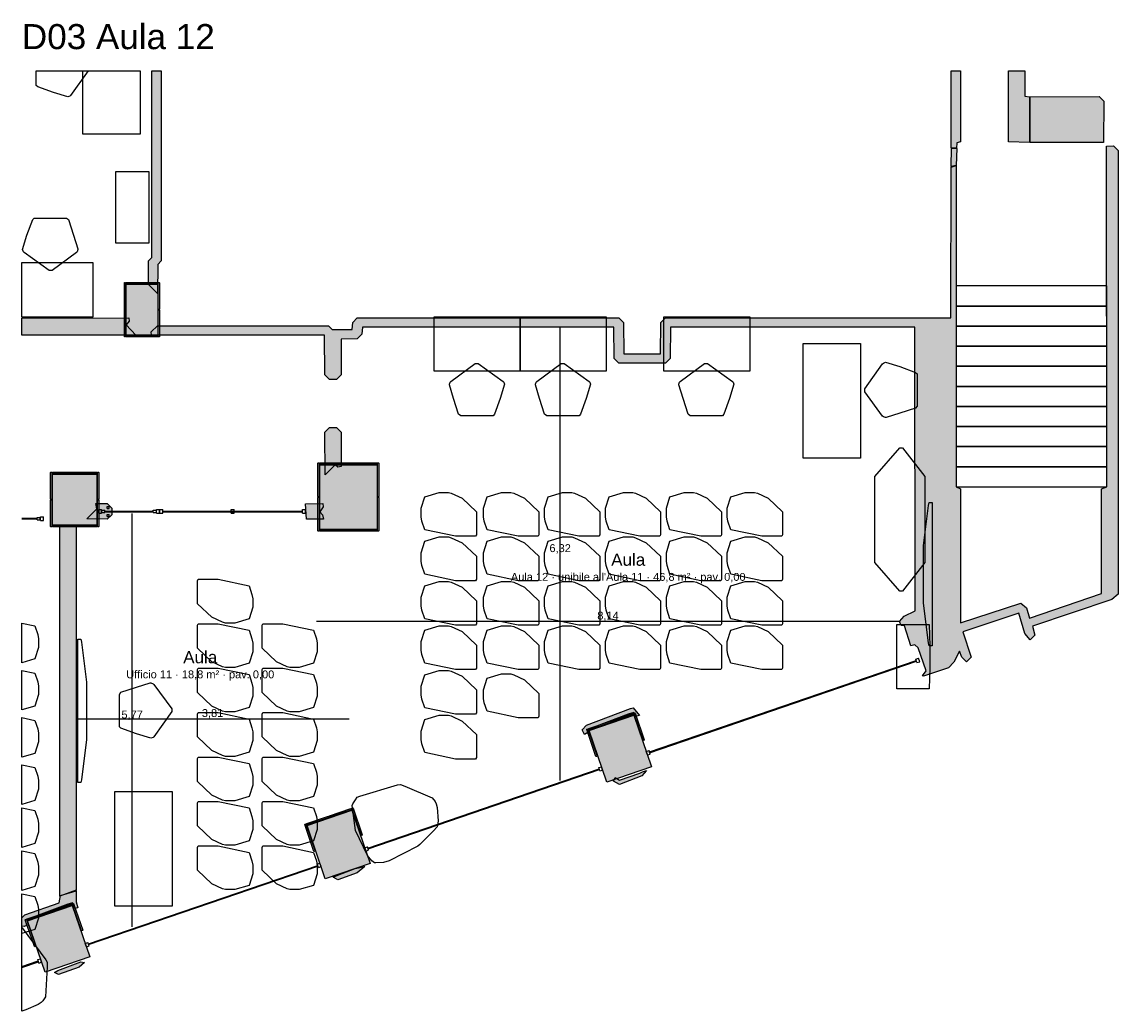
# Model space of a CAD drawing. Header units: millimetres. Extents: x -18533 to 137888, y -83624 to 7711.
# Tile 28 of 40: x 71650 to 86945, y -6096 to 7705. Entities that reach past the tile are written whole.
import ezdxf
from ezdxf.enums import TextEntityAlignment as Align

# ---------------------------------------------------------------- set-up
doc = ezdxf.new("R2010")
doc.units = ezdxf.units.MM
for name, color, linetype in [('A-ARREDI', 9, 'Continuous'), ('A-MISURE', 40, 'Continuous'), ('A-MURI-ESISTENTI', 7, 'Continuous'), ('A-MURI-NUOVI', 40, 'Continuous'), ('A-PARETI-VETRATE', 5, 'Continuous'), ('A-PILASTRI', 8, 'Continuous'), ('A-SCALE', 8, 'Continuous'), ('A-TESTI', 7, 'Continuous'), ('A-VETRINE', 4, 'Continuous')]:
    doc.layers.add(name, color=color, linetype=linetype)
doc.styles.add('VISIO', font='arial.ttf')

msp = doc.modelspace()

# ---------------------------------------------------------------- hatches: boundary and pattern name
at = {"layer": 'A-MURI-ESISTENTI'}
for points in [[(73415, 4040), (73415, 4370), (73465, 4420), (73465, 7025), (73595, 7025), (73595, 4370), (73545, 4320), (73540, 3915), (73415, 4040)], [(84615, 5950), (84615, 7025), (84745, 7025), (84745, 6030), (84695, 6020), (84690, 5945), (84615, 5950)], [(85415, 6030), (85415, 7025), (85645, 7025), (85645, 6670), (85715, 6660), (85710, 6025), (85415, 6030)], [(85720, 6025), (85715, 6660), (86680, 6665), (86745, 6600), (86740, 6025), (85720, 6025)], [(84215, -1420), (84265, -1350), (84155, -1030), (84110, -985), (84055, -1000), (83965, -720), (83920, -715), (83895, -660), (83960, -585), (84115, -510), (84110, 3445), (80700, 3445), (80695, 3010), (80630, 2945), (79980, 2945), (79915, 3010), (79910, 3445), (76400, 3445), (76395, 3350), (76330, 3285), (76105, 3280), (76105, 2780), (76040, 2715), (75940, 2715), (75875, 2780), (75870, 3335), (73460, 3335), (73455, 3380), (73540, 3465), (75930, 3465), (75980, 3415), (76260, 3415), (76265, 3510), (76330, 3575), (79980, 3575), (80045, 3510), (80050, 3075), (80560, 3075), (80565, 3510), (80630, 3575), (84610, 3575), (84615, 5680), (84688, 5702), (84688, 1219), (84745, 1190), (84745, -680), (85590, -405), (85665, -470), (85710, -615), (86715, -270), (86715, 1190), (86788, 1219), (86785, 5970), (86880, 5975), (86945, 5910), (86945, -280), (86860, -355), (85750, -725), (85785, -850), (85720, -915), (85645, -830), (85560, -545), (84780, -805), (84895, -1160), (84830, -1225), (84765, -1160), (84730, -1075), (84655, -1230), (84580, -1305), (84230, -1425), (84215, -1420)], [(84615, 5690), (84620, 5945), (84695, 5940), (84688, 5702), (84615, 5690)], [(73240, 3335), (71650, 3335), (71650, 3571), (73140, 3575), (73145, 3530), (73105, 3480), (73240, 3335)], [(75875, 1980), (75940, 2045), (76040, 2045), (76105, 1980), (76105, 1500), (76060, 1495), (76020, 1525), (75880, 1385), (75875, 1980)], [(72555, 770), (72695, 910), (72680, 985), (72840, 985), (72905, 920), (72905, 830), (72840, 765), (72555, 770)], [(75620, 765), (75605, 980), (75850, 985), (75855, 940), (75805, 870), (75845, 830), (75860, 765), (75620, 765)], [(79465, -2170), (79530, -2105), (80140, -1875), (80180, -1865), (80265, -1970), (80210, -1985), (80188, -1931), (80110, -1955), (79532, -2172), (79545, -2210), (79500, -2235), (79465, -2170)], [(79905, -2890), (79930, -2837), (79989, -2875), (80270, -2775), (80307, -2757), (80365, -2740), (80300, -2815), (79990, -2935), (79905, -2890)], [(75995, -4230), (76056, -4200), (76300, -4105), (76435, -4080), (76330, -4165), (76060, -4265), (75995, -4230)], [(71655, -4910), (71650, -4895), (71650, -4795), (71690, -4755), (72170, -4585), (72190, -4485), (72405, -4420), (72405, -4570), (72430, -4655), (72390, -4665), (72357, -4585), (72290, -4605), (71696, -4827), (71715, -4900), (71680, -4915), (71655, -4910)], [(72105, -5560), (72153, -5529), (72471, -5411), (72525, -5420), (72450, -5485), (72160, -5585), (72105, -5560)]]:
    msp.add_hatch(color=7, dxfattribs=at).paths.add_polyline_path(points)
at = {"layer": 'A-MURI-NUOVI'}
msp.add_hatch(color=40, dxfattribs=at).paths.add_polyline_path([(72180, 665), (72405, 660), (72405, -4410), (72180, -4495), (72180, 665)])
at = {"layer": 'A-PILASTRI'}
for points in [[(73097, 3693), (73083, 3693), (73079, 3697), (73079, 4067), (73083, 4071), (73097, 4071), (73097, 3693)], [(73105, 4053), (73105, 4067), (73109, 4071), (73541, 4071), (73545, 4067), (73545, 4053), (73105, 4053)], [(73545, 3335), (73105, 3335), (73105, 4045), (73545, 4045), (73545, 3335)], [(73553, 4071), (73567, 4071), (73571, 4067), (73571, 3697), (73567, 3693), (73553, 3693), (73553, 4071)], [(73097, 3309), (73083, 3309), (73079, 3313), (73079, 3683), (73083, 3687), (73097, 3687), (73097, 3309)], [(73553, 3687), (73567, 3687), (73571, 3683), (73571, 3313), (73567, 3309), (73553, 3309), (73553, 3687)], [(73545, 3327), (73545, 3313), (73541, 3309), (73109, 3309), (73105, 3313), (73105, 3327), (73545, 3327)], [(75797, 1078), (75783, 1078), (75779, 1082), (75779, 1547), (75783, 1551), (75797, 1551), (75797, 1078)], [(75805, 1533), (75805, 1547), (75809, 1551), (76198, 1551), (76202, 1547), (76202, 1533), (75805, 1533)], [(76208, 1533), (76208, 1547), (76212, 1551), (76601, 1551), (76605, 1547), (76605, 1533), (76208, 1533)], [(76613, 1551), (76627, 1551), (76631, 1547), (76631, 1082), (76627, 1078), (76613, 1078), (76613, 1551)], [(72067, 1043), (72053, 1043), (72049, 1047), (72049, 1417), (72053, 1421), (72067, 1421), (72067, 1043)], [(72075, 1403), (72075, 1417), (72079, 1421), (72378, 1421), (72382, 1417), (72382, 1403), (72075, 1403)], [(72695, 685), (72075, 685), (72075, 1395), (72695, 1395), (72695, 685)], [(72388, 1403), (72388, 1417), (72392, 1421), (72691, 1421), (72695, 1417), (72695, 1403), (72388, 1403)], [(72703, 1421), (72717, 1421), (72721, 1417), (72721, 1047), (72717, 1043), (72703, 1043), (72703, 1421)], [(76605, 625), (75805, 625), (75805, 1525), (76605, 1525), (76605, 625)], [(75797, 599), (75783, 599), (75779, 603), (75779, 1068), (75783, 1072), (75797, 1072), (75797, 599)], [(76613, 1072), (76627, 1072), (76631, 1068), (76631, 603), (76627, 599), (76613, 599), (76613, 1072)], [(72067, 659), (72053, 659), (72049, 663), (72049, 1033), (72053, 1037), (72067, 1037), (72067, 659)], [(72703, 1037), (72717, 1037), (72721, 1033), (72721, 663), (72717, 659), (72703, 659), (72703, 1037)], [(72382, 677), (72382, 663), (72378, 659), (72079, 659), (72075, 663), (72075, 677), (72382, 677)], [(72695, 677), (72695, 663), (72691, 659), (72392, 659), (72388, 663), (72388, 677), (72695, 677)], [(76202, 617), (76202, 603), (76198, 599), (75809, 599), (75805, 603), (75805, 617), (76202, 617)], [(76605, 617), (76605, 603), (76601, 599), (76212, 599), (76208, 603), (76208, 617), (76605, 617)], [(79564, -2181), (80188, -1967), (80434, -2686), (79810, -2900), (79564, -2181)], [(79876, -2066), (79872, -2052), (79874, -2047), (80176, -1944), (80181, -1946), (80185, -1960), (79876, -2066)], [(80187, -1940), (80200, -1936), (80206, -1938), (80333, -2312), (80331, -2317), (80318, -2321), (80187, -1940)], [(79561, -2174), (79556, -2160), (79559, -2155), (79861, -2052), (79866, -2054), (79870, -2068), (79561, -2174)], [(79678, -2540), (79665, -2545), (79660, -2542), (79532, -2169), (79534, -2164), (79548, -2159), (79678, -2540)], [(75629, -3506), (76254, -3293), (76508, -4038), (75883, -4251), (75629, -3506)], [(75942, -3391), (75937, -3378), (75940, -3373), (76241, -3270), (76246, -3272), (76251, -3286), (75942, -3391)], [(76253, -3266), (76266, -3261), (76271, -3264), (76399, -3638), (76396, -3643), (76383, -3647), (76253, -3266)], [(75743, -3866), (75730, -3870), (75725, -3868), (75597, -3494), (75600, -3489), (75613, -3484), (75743, -3866)], [(75626, -3499), (75622, -3485), (75624, -3480), (75926, -3377), (75931, -3380), (75936, -3393), (75626, -3499)], [(71726, -4828), (71721, -4814), (71724, -4809), (72026, -4706), (72031, -4709), (72035, -4722), (71726, -4828)], [(71728, -4835), (72353, -4622), (72598, -5341), (71974, -5554), (71728, -4835)], [(72041, -4720), (72036, -4707), (72039, -4702), (72341, -4599), (72346, -4601), (72350, -4614), (72041, -4720)], [(72352, -4595), (72365, -4590), (72370, -4593), (72498, -4967), (72496, -4972), (72482, -4976), (72352, -4595)], [(71842, -5195), (71829, -5199), (71824, -5197), (71696, -4823), (71699, -4818), (71712, -4813), (71842, -5195)]]:
    msp.add_hatch(color=8, dxfattribs=at).paths.add_polyline_path(points)

# ---------------------------------------------------------------- linework, layer by layer
at = {"layer": 'A-ARREDI'}
for points in [[(72330, 6680), (72320, 6670), (72290, 6660), (72090, 6720), (71870, 6800), (71850, 6820), (71850, 7025), (72576, 7025), (72330, 6680)], [(72330, 6680), (72320, 6670), (72290, 6660), (72090, 6720), (71870, 6800), (71850, 6820), (71850, 7025), (72576, 7025), (72330, 6680)], [(73300, 6140), (72500, 6140), (72500, 7025), (73300, 7025), (73300, 6140)], [(73300, 6140), (72500, 6140), (72500, 7025), (73300, 7025), (73300, 6140)], [(72960, 4620), (72960, 5620), (73420, 5620), (73420, 4620), (72960, 4620)], [(72960, 4620), (72960, 5620), (73420, 5620), (73420, 4620), (72960, 4620)], [(72300, 4948), (72370, 4728), (72430, 4538), (72430, 4528), (72420, 4498), (72410, 4488), (72070, 4238), (72030, 4238), (71680, 4488), (71670, 4498), (71660, 4528), (71720, 4728), (71800, 4948), (71820, 4968), (72270, 4968), (72300, 4948)], [(72300, 4948), (72370, 4728), (72430, 4538), (72430, 4528), (72420, 4498), (72410, 4488), (72070, 4238), (72030, 4238), (71680, 4488), (71670, 4498), (71660, 4528), (71720, 4728), (71800, 4948), (71820, 4968), (72270, 4968), (72300, 4948)], [(72640, 3588), (71650, 3588), (71650, 4348), (72640, 4348), (72640, 3588)], [(72640, 3588), (71650, 3588), (71650, 4348), (72640, 4348), (72640, 3588)], [(77404, 3590), (78604, 3590), (78604, 2830), (77404, 2830), (77404, 3590)], [(77404, 3590), (78604, 3590), (78604, 2830), (77404, 2830), (77404, 3590)], [(78604, 3590), (79804, 3590), (79804, 2830), (78604, 2830), (78604, 3590)], [(78604, 3590), (79804, 3590), (79804, 2830), (78604, 2830), (78604, 3590)], [(80605, 3590), (81805, 3590), (81805, 2830), (80605, 2830), (80605, 3590)], [(80605, 3590), (81805, 3590), (81805, 2830), (80605, 2830), (80605, 3590)], [(83350, 1617), (82550, 1617), (82550, 3217), (83350, 3217), (83350, 1617)], [(83350, 1617), (82550, 1617), (82550, 3217), (83350, 3217), (83350, 1617)], [(77744, 2230), (77674, 2450), (77614, 2640), (77614, 2650), (77624, 2680), (77634, 2690), (77974, 2940), (78014, 2940), (78364, 2690), (78374, 2680), (78384, 2650), (78324, 2450), (78244, 2230), (78224, 2210), (77774, 2210), (77744, 2230)], [(77744, 2230), (77674, 2450), (77614, 2640), (77614, 2650), (77624, 2680), (77634, 2690), (77974, 2940), (78014, 2940), (78364, 2690), (78374, 2680), (78384, 2650), (78324, 2450), (78244, 2230), (78224, 2210), (77774, 2210), (77744, 2230)], [(78944, 2230), (78874, 2450), (78814, 2640), (78814, 2650), (78824, 2680), (78834, 2690), (79174, 2940), (79214, 2940), (79564, 2690), (79574, 2680), (79584, 2650), (79524, 2450), (79444, 2230), (79424, 2210), (78974, 2210), (78944, 2230)], [(78944, 2230), (78874, 2450), (78814, 2640), (78814, 2650), (78824, 2680), (78834, 2690), (79174, 2940), (79214, 2940), (79564, 2690), (79574, 2680), (79584, 2650), (79524, 2450), (79444, 2230), (79424, 2210), (78974, 2210), (78944, 2230)], [(80945, 2230), (80875, 2450), (80815, 2640), (80815, 2650), (80825, 2680), (80835, 2690), (81175, 2940), (81215, 2940), (81565, 2690), (81575, 2680), (81585, 2650), (81525, 2450), (81445, 2230), (81425, 2210), (80975, 2210), (80945, 2230)], [(80945, 2230), (80875, 2450), (80815, 2640), (80815, 2650), (80825, 2680), (80835, 2690), (81175, 2940), (81215, 2940), (81565, 2690), (81575, 2680), (81585, 2650), (81525, 2450), (81445, 2230), (81425, 2210), (80975, 2210), (80945, 2230)], [(84120, 2316), (83900, 2246), (83710, 2186), (83700, 2186), (83670, 2196), (83660, 2206), (83410, 2546), (83410, 2586), (83660, 2936), (83670, 2946), (83700, 2956), (83900, 2896), (84120, 2816), (84140, 2796), (84140, 2346), (84120, 2316)], [(84120, 2316), (83900, 2246), (83710, 2186), (83700, 2186), (83670, 2196), (83660, 2206), (83410, 2546), (83410, 2586), (83660, 2936), (83670, 2946), (83700, 2956), (83900, 2896), (84120, 2816), (84140, 2796), (84140, 2346), (84120, 2316)], [(84249, 164), (83939, -236), (83899, -236), (83549, 164), (83549, 1364), (83899, 1764), (83939, 1764), (84249, 1364), (84249, 164)], [(84249, 164), (83939, -236), (83899, -236), (83549, 164), (83549, 1364), (83899, 1764), (83939, 1764), (84249, 1364), (84249, 164)], [(77271, 1079), (77471, 1139), (77601, 1139), (77641, 1129), (77791, 1059), (77991, 869), (77991, 549), (77981, 529), (77701, 529), (77271, 619), (77231, 739), (77221, 799), (77221, 919), (77271, 1079)], [(77271, 1079), (77471, 1139), (77601, 1139), (77641, 1129), (77791, 1059), (77991, 869), (77991, 549), (77981, 529), (77701, 529), (77271, 619), (77231, 739), (77221, 799), (77221, 919), (77271, 1079)], [(78142, 1079), (78342, 1139), (78472, 1139), (78512, 1129), (78662, 1059), (78862, 869), (78862, 549), (78852, 529), (78572, 529), (78142, 619), (78102, 739), (78092, 799), (78092, 919), (78142, 1079)], [(78142, 1079), (78342, 1139), (78472, 1139), (78512, 1129), (78662, 1059), (78862, 869), (78862, 549), (78852, 529), (78572, 529), (78142, 619), (78102, 739), (78092, 799), (78092, 919), (78142, 1079)], [(78992, 1079), (79192, 1139), (79322, 1139), (79362, 1129), (79512, 1059), (79712, 869), (79712, 549), (79702, 529), (79422, 529), (78992, 619), (78952, 739), (78942, 799), (78942, 919), (78992, 1079)], [(78992, 1079), (79192, 1139), (79322, 1139), (79362, 1129), (79512, 1059), (79712, 869), (79712, 549), (79702, 529), (79422, 529), (78992, 619), (78952, 739), (78942, 799), (78942, 919), (78992, 1079)], [(79842, 1079), (80042, 1139), (80172, 1139), (80212, 1129), (80362, 1059), (80562, 869), (80562, 549), (80552, 529), (80272, 529), (79842, 619), (79802, 739), (79792, 799), (79792, 919), (79842, 1079)], [(79842, 1079), (80042, 1139), (80172, 1139), (80212, 1129), (80362, 1059), (80562, 869), (80562, 549), (80552, 529), (80272, 529), (79842, 619), (79802, 739), (79792, 799), (79792, 919), (79842, 1079)], [(80692, 1079), (80892, 1139), (81022, 1139), (81062, 1129), (81212, 1059), (81412, 869), (81412, 549), (81402, 529), (81122, 529), (80692, 619), (80652, 739), (80642, 799), (80642, 919), (80692, 1079)], [(80692, 1079), (80892, 1139), (81022, 1139), (81062, 1129), (81212, 1059), (81412, 869), (81412, 549), (81402, 529), (81122, 529), (80692, 619), (80652, 739), (80642, 799), (80642, 919), (80692, 1079)], [(81542, 1079), (81742, 1139), (81872, 1139), (81912, 1129), (82062, 1059), (82262, 869), (82262, 549), (82252, 529), (81972, 529), (81542, 619), (81502, 739), (81492, 799), (81492, 919), (81542, 1079)], [(81542, 1079), (81742, 1139), (81872, 1139), (81912, 1129), (82062, 1059), (82262, 869), (82262, 549), (82252, 529), (81972, 529), (81542, 619), (81502, 739), (81492, 799), (81492, 919), (81542, 1079)], [(84310, -1002), (84300, -962), (84230, -402), (84230, 398), (84300, 958), (84310, 998), (84350, 998), (84350, -1002), (84310, -1002)], [(84310, -1002), (84300, -962), (84230, -402), (84230, 398), (84300, 958), (84310, 998), (84350, 998), (84350, -1002), (84310, -1002)], [(77271, 459), (77471, 519), (77601, 519), (77641, 509), (77791, 439), (77991, 249), (77991, -71), (77981, -91), (77701, -91), (77271, -1), (77231, 119), (77221, 179), (77221, 299), (77271, 459)], [(77271, 459), (77471, 519), (77601, 519), (77641, 509), (77791, 439), (77991, 249), (77991, -71), (77981, -91), (77701, -91), (77271, -1), (77231, 119), (77221, 179), (77221, 299), (77271, 459)], [(78142, 459), (78342, 519), (78472, 519), (78512, 509), (78662, 439), (78862, 249), (78862, -71), (78852, -91), (78572, -91), (78142, -1), (78102, 119), (78092, 179), (78092, 299), (78142, 459)], [(78142, 459), (78342, 519), (78472, 519), (78512, 509), (78662, 439), (78862, 249), (78862, -71), (78852, -91), (78572, -91), (78142, -1), (78102, 119), (78092, 179), (78092, 299), (78142, 459)], [(78992, 459), (79192, 519), (79322, 519), (79362, 509), (79512, 439), (79712, 249), (79712, -71), (79702, -91), (79422, -91), (78992, -1), (78952, 119), (78942, 179), (78942, 299), (78992, 459)], [(78992, 459), (79192, 519), (79322, 519), (79362, 509), (79512, 439), (79712, 249), (79712, -71), (79702, -91), (79422, -91), (78992, -1), (78952, 119), (78942, 179), (78942, 299), (78992, 459)], [(79842, 459), (80042, 519), (80172, 519), (80212, 509), (80362, 439), (80562, 249), (80562, -71), (80552, -91), (80272, -91), (79842, -1), (79802, 119), (79792, 179), (79792, 299), (79842, 459)], [(79842, 459), (80042, 519), (80172, 519), (80212, 509), (80362, 439), (80562, 249), (80562, -71), (80552, -91), (80272, -91), (79842, -1), (79802, 119), (79792, 179), (79792, 299), (79842, 459)], [(80692, 459), (80892, 519), (81022, 519), (81062, 509), (81212, 439), (81412, 249), (81412, -71), (81402, -91), (81122, -91), (80692, -1), (80652, 119), (80642, 179), (80642, 299), (80692, 459)], [(80692, 459), (80892, 519), (81022, 519), (81062, 509), (81212, 439), (81412, 249), (81412, -71), (81402, -91), (81122, -91), (80692, -1), (80652, 119), (80642, 179), (80642, 299), (80692, 459)], [(81542, 459), (81742, 519), (81872, 519), (81912, 509), (82062, 439), (82262, 249), (82262, -71), (82252, -91), (81972, -91), (81542, -1), (81502, 119), (81492, 179), (81492, 299), (81542, 459)], [(81542, 459), (81742, 519), (81872, 519), (81912, 509), (82062, 439), (82262, 249), (82262, -71), (82252, -91), (81972, -91), (81542, -1), (81502, 119), (81492, 179), (81492, 299), (81542, 459)], [(74820, -622), (74620, -682), (74490, -682), (74450, -672), (74300, -602), (74100, -412), (74100, -92), (74110, -72), (74390, -72), (74820, -162), (74860, -282), (74870, -342), (74870, -462), (74820, -622)], [(74820, -622), (74620, -682), (74490, -682), (74450, -672), (74300, -602), (74100, -412), (74100, -92), (74110, -72), (74390, -72), (74820, -162), (74860, -282), (74870, -342), (74870, -462), (74820, -622)], [(77271, -161), (77471, -101), (77601, -101), (77641, -111), (77791, -181), (77991, -371), (77991, -691), (77981, -711), (77701, -711), (77271, -621), (77231, -501), (77221, -441), (77221, -321), (77271, -161)], [(77271, -161), (77471, -101), (77601, -101), (77641, -111), (77791, -181), (77991, -371), (77991, -691), (77981, -711), (77701, -711), (77271, -621), (77231, -501), (77221, -441), (77221, -321), (77271, -161)], [(78142, -161), (78342, -101), (78472, -101), (78512, -111), (78662, -181), (78862, -371), (78862, -691), (78852, -711), (78572, -711), (78142, -621), (78102, -501), (78092, -441), (78092, -321), (78142, -161)], [(78142, -161), (78342, -101), (78472, -101), (78512, -111), (78662, -181), (78862, -371), (78862, -691), (78852, -711), (78572, -711), (78142, -621), (78102, -501), (78092, -441), (78092, -321), (78142, -161)], [(78992, -161), (79192, -101), (79322, -101), (79362, -111), (79512, -181), (79712, -371), (79712, -691), (79702, -711), (79422, -711), (78992, -621), (78952, -501), (78942, -441), (78942, -321), (78992, -161)], [(78992, -161), (79192, -101), (79322, -101), (79362, -111), (79512, -181), (79712, -371), (79712, -691), (79702, -711), (79422, -711), (78992, -621), (78952, -501), (78942, -441), (78942, -321), (78992, -161)], [(79842, -161), (80042, -101), (80172, -101), (80212, -111), (80362, -181), (80562, -371), (80562, -691), (80552, -711), (80272, -711), (79842, -621), (79802, -501), (79792, -441), (79792, -321), (79842, -161)], [(79842, -161), (80042, -101), (80172, -101), (80212, -111), (80362, -181), (80562, -371), (80562, -691), (80552, -711), (80272, -711), (79842, -621), (79802, -501), (79792, -441), (79792, -321), (79842, -161)], [(80692, -161), (80892, -101), (81022, -101), (81062, -111), (81212, -181), (81412, -371), (81412, -691), (81402, -711), (81122, -711), (80692, -621), (80652, -501), (80642, -441), (80642, -321), (80692, -161)], [(80692, -161), (80892, -101), (81022, -101), (81062, -111), (81212, -181), (81412, -371), (81412, -691), (81402, -711), (81122, -711), (80692, -621), (80652, -501), (80642, -441), (80642, -321), (80692, -161)], [(81542, -161), (81742, -101), (81872, -101), (81912, -111), (82062, -181), (82262, -371), (82262, -691), (82252, -711), (81972, -711), (81542, -621), (81502, -501), (81492, -441), (81492, -321), (81542, -161)], [(81542, -161), (81742, -101), (81872, -101), (81912, -111), (82062, -181), (82262, -371), (82262, -691), (82252, -711), (81972, -711), (81542, -621), (81502, -501), (81492, -441), (81492, -321), (81542, -161)], [(71832, -1182), (71650, -1236), (71650, -684), (71832, -722), (71872, -842), (71882, -902), (71882, -1022), (71832, -1182)], [(71832, -1182), (71650, -1236), (71650, -684), (71832, -722), (71872, -842), (71882, -902), (71882, -1022), (71832, -1182)], [(74820, -1242), (74620, -1302), (74490, -1302), (74450, -1292), (74300, -1222), (74100, -1032), (74100, -712), (74110, -692), (74390, -692), (74820, -782), (74860, -902), (74870, -962), (74870, -1082), (74820, -1242)], [(74820, -1242), (74620, -1302), (74490, -1302), (74450, -1292), (74300, -1222), (74100, -1032), (74100, -712), (74110, -692), (74390, -692), (74820, -782), (74860, -902), (74870, -962), (74870, -1082), (74820, -1242)], [(75720, -1242), (75520, -1302), (75390, -1302), (75350, -1292), (75200, -1222), (75000, -1032), (75000, -712), (75010, -692), (75290, -692), (75720, -782), (75760, -902), (75770, -962), (75770, -1082), (75720, -1242)], [(75720, -1242), (75520, -1302), (75390, -1302), (75350, -1292), (75200, -1222), (75000, -1032), (75000, -712), (75010, -692), (75290, -692), (75720, -782), (75760, -902), (75770, -962), (75770, -1082), (75720, -1242)], [(77271, -781), (77471, -721), (77601, -721), (77641, -731), (77791, -801), (77991, -991), (77991, -1311), (77981, -1331), (77701, -1331), (77271, -1241), (77231, -1121), (77221, -1061), (77221, -941), (77271, -781)], [(77271, -781), (77471, -721), (77601, -721), (77641, -731), (77791, -801), (77991, -991), (77991, -1311), (77981, -1331), (77701, -1331), (77271, -1241), (77231, -1121), (77221, -1061), (77221, -941), (77271, -781)], [(78142, -781), (78342, -721), (78472, -721), (78512, -731), (78662, -801), (78862, -991), (78862, -1311), (78852, -1331), (78572, -1331), (78142, -1241), (78102, -1121), (78092, -1061), (78092, -941), (78142, -781)], [(78142, -781), (78342, -721), (78472, -721), (78512, -731), (78662, -801), (78862, -991), (78862, -1311), (78852, -1331), (78572, -1331), (78142, -1241), (78102, -1121), (78092, -1061), (78092, -941), (78142, -781)], [(78992, -781), (79192, -721), (79322, -721), (79362, -731), (79512, -801), (79712, -991), (79712, -1311), (79702, -1331), (79422, -1331), (78992, -1241), (78952, -1121), (78942, -1061), (78942, -941), (78992, -781)], [(78992, -781), (79192, -721), (79322, -721), (79362, -731), (79512, -801), (79712, -991), (79712, -1311), (79702, -1331), (79422, -1331), (78992, -1241), (78952, -1121), (78942, -1061), (78942, -941), (78992, -781)], [(79842, -781), (80042, -721), (80172, -721), (80212, -731), (80362, -801), (80562, -991), (80562, -1311), (80552, -1331), (80272, -1331), (79842, -1241), (79802, -1121), (79792, -1061), (79792, -941), (79842, -781)], [(79842, -781), (80042, -721), (80172, -721), (80212, -731), (80362, -801), (80562, -991), (80562, -1311), (80552, -1331), (80272, -1331), (79842, -1241), (79802, -1121), (79792, -1061), (79792, -941), (79842, -781)], [(80692, -781), (80892, -721), (81022, -721), (81062, -731), (81212, -801), (81412, -991), (81412, -1311), (81402, -1331), (81122, -1331), (80692, -1241), (80652, -1121), (80642, -1061), (80642, -941), (80692, -781)], [(80692, -781), (80892, -721), (81022, -721), (81062, -731), (81212, -801), (81412, -991), (81412, -1311), (81402, -1331), (81122, -1331), (80692, -1241), (80652, -1121), (80642, -1061), (80642, -941), (80692, -781)], [(81542, -781), (81742, -721), (81872, -721), (81912, -731), (82062, -801), (82262, -991), (82262, -1311), (82252, -1331), (81972, -1331), (81542, -1241), (81502, -1121), (81492, -1061), (81492, -941), (81542, -781)], [(81542, -781), (81742, -721), (81872, -721), (81912, -731), (82062, -801), (82262, -991), (82262, -1311), (82252, -1331), (81972, -1331), (81542, -1241), (81502, -1121), (81492, -1061), (81492, -941), (81542, -781)], [(84310, -1602), (83860, -1602), (83860, -702), (84310, -702), (84320, -1002), (84320, -1302), (84310, -1602)], [(84310, -1602), (83860, -1602), (83860, -702), (84310, -702), (84320, -1002), (84320, -1302), (84310, -1602)], [(72470, -908), (72480, -948), (72550, -1508), (72550, -2308), (72480, -2868), (72470, -2908), (72430, -2908), (72430, -908), (72470, -908)], [(72470, -908), (72480, -948), (72550, -1508), (72550, -2308), (72480, -2868), (72470, -2908), (72430, -2908), (72430, -908), (72470, -908)], [(71832, -1841), (71650, -1895), (71650, -1343), (71832, -1381), (71872, -1501), (71882, -1561), (71882, -1681), (71832, -1841)], [(71832, -1841), (71650, -1895), (71650, -1343), (71832, -1381), (71872, -1501), (71882, -1561), (71882, -1681), (71832, -1841)], [(74820, -1862), (74620, -1922), (74490, -1922), (74450, -1912), (74300, -1842), (74100, -1652), (74100, -1332), (74110, -1312), (74390, -1312), (74820, -1402), (74860, -1522), (74870, -1582), (74870, -1702), (74820, -1862)], [(74820, -1862), (74620, -1922), (74490, -1922), (74450, -1912), (74300, -1842), (74100, -1652), (74100, -1332), (74110, -1312), (74390, -1312), (74820, -1402), (74860, -1522), (74870, -1582), (74870, -1702), (74820, -1862)], [(75720, -1862), (75520, -1922), (75390, -1922), (75350, -1912), (75200, -1842), (75000, -1652), (75000, -1332), (75010, -1312), (75290, -1312), (75720, -1402), (75760, -1522), (75770, -1582), (75770, -1702), (75720, -1862)], [(75720, -1862), (75520, -1922), (75390, -1922), (75350, -1912), (75200, -1842), (75000, -1652), (75000, -1332), (75010, -1312), (75290, -1312), (75720, -1402), (75760, -1522), (75770, -1582), (75770, -1702), (75720, -1862)], [(77271, -1405), (77471, -1345), (77601, -1345), (77641, -1355), (77791, -1425), (77991, -1615), (77991, -1935), (77981, -1955), (77701, -1955), (77271, -1865), (77231, -1745), (77221, -1685), (77221, -1565), (77271, -1405)], [(77271, -1405), (77471, -1345), (77601, -1345), (77641, -1355), (77791, -1425), (77991, -1615), (77991, -1935), (77981, -1955), (77701, -1955), (77271, -1865), (77231, -1745), (77221, -1685), (77221, -1565), (77271, -1405)], [(73030, -1648), (73250, -1578), (73440, -1518), (73450, -1518), (73480, -1528), (73490, -1538), (73740, -1878), (73740, -1918), (73490, -2268), (73480, -2278), (73450, -2288), (73250, -2228), (73030, -2148), (73010, -2128), (73010, -1678), (73030, -1648)], [(73030, -1648), (73250, -1578), (73440, -1518), (73450, -1518), (73480, -1528), (73490, -1538), (73740, -1878), (73740, -1918), (73490, -2268), (73480, -2278), (73450, -2288), (73250, -2228), (73030, -2148), (73010, -2128), (73010, -1678), (73030, -1648)], [(78142, -1453), (78342, -1393), (78472, -1393), (78512, -1403), (78662, -1473), (78862, -1663), (78862, -1983), (78852, -2003), (78572, -2003), (78142, -1913), (78102, -1793), (78092, -1733), (78092, -1613), (78142, -1453)], [(78142, -1453), (78342, -1393), (78472, -1393), (78512, -1403), (78662, -1473), (78862, -1663), (78862, -1983), (78852, -2003), (78572, -2003), (78142, -1913), (78102, -1793), (78092, -1733), (78092, -1613), (78142, -1453)], [(74820, -2482), (74620, -2542), (74490, -2542), (74450, -2532), (74300, -2462), (74100, -2272), (74100, -1952), (74110, -1932), (74390, -1932), (74820, -2022), (74860, -2142), (74870, -2202), (74870, -2322), (74820, -2482)], [(74820, -2482), (74620, -2542), (74490, -2542), (74450, -2532), (74300, -2462), (74100, -2272), (74100, -1952), (74110, -1932), (74390, -1932), (74820, -2022), (74860, -2142), (74870, -2202), (74870, -2322), (74820, -2482)], [(75720, -2482), (75520, -2542), (75390, -2542), (75350, -2532), (75200, -2462), (75000, -2272), (75000, -1952), (75010, -1932), (75290, -1932), (75720, -2022), (75760, -2142), (75770, -2202), (75770, -2322), (75720, -2482)], [(75720, -2482), (75520, -2542), (75390, -2542), (75350, -2532), (75200, -2462), (75000, -2272), (75000, -1952), (75010, -1932), (75290, -1932), (75720, -2022), (75760, -2142), (75770, -2202), (75770, -2322), (75720, -2482)], [(77271, -2029), (77471, -1969), (77601, -1969), (77641, -1979), (77791, -2049), (77991, -2239), (77991, -2559), (77981, -2579), (77701, -2579), (77271, -2489), (77231, -2369), (77221, -2309), (77221, -2189), (77271, -2029)], [(77271, -2029), (77471, -1969), (77601, -1969), (77641, -1979), (77791, -2049), (77991, -2239), (77991, -2559), (77981, -2579), (77701, -2579), (77271, -2489), (77231, -2369), (77221, -2309), (77221, -2189), (77271, -2029)], [(71832, -2500), (71650, -2554), (71650, -2002), (71832, -2040), (71872, -2160), (71882, -2220), (71882, -2340), (71832, -2500)], [(71832, -2500), (71650, -2554), (71650, -2002), (71832, -2040), (71872, -2160), (71882, -2220), (71882, -2340), (71832, -2500)], [(74820, -3102), (74620, -3162), (74490, -3162), (74450, -3152), (74300, -3082), (74100, -2892), (74100, -2572), (74110, -2552), (74390, -2552), (74820, -2642), (74860, -2762), (74870, -2822), (74870, -2942), (74820, -3102)], [(74820, -3102), (74620, -3162), (74490, -3162), (74450, -3152), (74300, -3082), (74100, -2892), (74100, -2572), (74110, -2552), (74390, -2552), (74820, -2642), (74860, -2762), (74870, -2822), (74870, -2942), (74820, -3102)], [(75720, -3102), (75520, -3162), (75390, -3162), (75350, -3152), (75200, -3082), (75000, -2892), (75000, -2572), (75010, -2552), (75290, -2552), (75720, -2642), (75760, -2762), (75770, -2822), (75770, -2942), (75720, -3102)], [(75720, -3102), (75520, -3162), (75390, -3162), (75350, -3152), (75200, -3082), (75000, -2892), (75000, -2572), (75010, -2552), (75290, -2552), (75720, -2642), (75760, -2762), (75770, -2822), (75770, -2942), (75720, -3102)], [(71832, -3159), (71650, -3213), (71650, -2661), (71832, -2699), (71872, -2819), (71882, -2879), (71882, -2999), (71832, -3159)], [(71832, -3159), (71650, -3213), (71650, -2661), (71832, -2699), (71872, -2819), (71882, -2879), (71882, -2999), (71832, -3159)], [(73747, -3033), (73747, -4633), (72947, -4633), (72947, -3033), (73747, -3033)], [(73747, -3033), (73747, -4633), (72947, -4633), (72947, -3033), (73747, -3033)], [(76776, -4000), (76696, -4024), (76586, -4030), (76570, -4029), (76533, -4002), (76470, -3926), (76305, -3576), (76258, -3229), (76267, -3206), (76304, -3147), (76330, -3110), (76363, -3097), (76892, -2941), (76931, -2936), (76992, -2957), (77376, -3123), (77418, -3174), (77431, -3206), (77442, -3254), (77457, -3443), (77451, -3505), (77442, -3527), (77390, -3585), (77202, -3772), (77176, -3793), (76776, -4000)], [(76776, -4000), (76696, -4024), (76586, -4030), (76570, -4029), (76533, -4002), (76470, -3926), (76305, -3576), (76258, -3229), (76267, -3206), (76304, -3147), (76330, -3110), (76363, -3097), (76892, -2941), (76931, -2936), (76992, -2957), (77376, -3123), (77418, -3174), (77431, -3206), (77442, -3254), (77457, -3443), (77451, -3505), (77442, -3527), (77390, -3585), (77202, -3772), (77176, -3793), (76776, -4000)], [(74820, -3722), (74620, -3782), (74490, -3782), (74450, -3772), (74300, -3702), (74100, -3512), (74100, -3192), (74110, -3172), (74390, -3172), (74820, -3262), (74860, -3382), (74870, -3442), (74870, -3562), (74820, -3722)], [(74820, -3722), (74620, -3782), (74490, -3782), (74450, -3772), (74300, -3702), (74100, -3512), (74100, -3192), (74110, -3172), (74390, -3172), (74820, -3262), (74860, -3382), (74870, -3442), (74870, -3562), (74820, -3722)], [(75720, -3722), (75520, -3782), (75390, -3782), (75350, -3772), (75200, -3702), (75000, -3512), (75000, -3192), (75010, -3172), (75290, -3172), (75720, -3262), (75760, -3382), (75770, -3442), (75770, -3562), (75720, -3722)], [(75720, -3722), (75520, -3782), (75390, -3782), (75350, -3772), (75200, -3702), (75000, -3512), (75000, -3192), (75010, -3172), (75290, -3172), (75720, -3262), (75760, -3382), (75770, -3442), (75770, -3562), (75720, -3722)], [(71832, -3759), (71650, -3813), (71650, -3261), (71832, -3299), (71872, -3419), (71882, -3479), (71882, -3599), (71832, -3759)], [(71832, -3759), (71650, -3813), (71650, -3261), (71832, -3299), (71872, -3419), (71882, -3479), (71882, -3599), (71832, -3759)], [(74820, -4342), (74620, -4402), (74490, -4402), (74450, -4392), (74300, -4322), (74100, -4132), (74100, -3812), (74110, -3792), (74390, -3792), (74820, -3882), (74860, -4002), (74870, -4062), (74870, -4182), (74820, -4342)], [(74820, -4342), (74620, -4402), (74490, -4402), (74450, -4392), (74300, -4322), (74100, -4132), (74100, -3812), (74110, -3792), (74390, -3792), (74820, -3882), (74860, -4002), (74870, -4062), (74870, -4182), (74820, -4342)], [(75720, -4342), (75520, -4402), (75390, -4402), (75350, -4392), (75200, -4322), (75000, -4132), (75000, -3812), (75010, -3792), (75290, -3792), (75720, -3882), (75760, -4002), (75770, -4062), (75770, -4182), (75720, -4342)], [(75720, -4342), (75520, -4402), (75390, -4402), (75350, -4392), (75200, -4322), (75000, -4132), (75000, -3812), (75010, -3792), (75290, -3792), (75720, -3882), (75760, -4002), (75770, -4062), (75770, -4182), (75720, -4342)], [(71832, -4359), (71650, -4413), (71650, -3861), (71832, -3899), (71872, -4019), (71882, -4079), (71882, -4199), (71832, -4359)], [(71832, -4359), (71650, -4413), (71650, -3861), (71832, -3899), (71872, -4019), (71882, -4079), (71882, -4199), (71832, -4359)], [(71832, -4959), (71650, -5013), (71650, -4461), (71832, -4499), (71872, -4619), (71882, -4679), (71882, -4799), (71832, -4959)], [(71832, -4959), (71650, -5013), (71650, -4461), (71832, -4499), (71872, -4619), (71882, -4679), (71882, -4799), (71832, -4959)], [(71655, -4935), (71983, -5379), (72001, -5414), (72002, -5478), (71977, -5896), (71944, -5953), (71918, -5976), (71877, -6003), (71704, -6081), (71650, -6096), (71650, -4930), (71655, -4935)], [(71655, -4935), (71983, -5379), (72001, -5414), (72002, -5478), (71977, -5896), (71944, -5953), (71918, -5976), (71877, -6003), (71704, -6081), (71650, -6096), (71650, -4930), (71655, -4935)]]:
    msp.add_lwpolyline(points, close=True, dxfattribs=at)
at = {"layer": 'A-MISURE'}
for p, q in [((79160, -2878), (79160, 3444)), ((73188, -4922), (73188, 845)), ((75760, -658), (83896, -658)), ((72406, -2018), (76215, -2018))]:
    msp.add_line(p, q, dxfattribs=at)
at = {"layer": 'A-MURI-ESISTENTI'}
for points in [[(73415, 4040), (73415, 4370), (73465, 4420), (73465, 7025), (73595, 7025), (73595, 4370), (73545, 4320), (73540, 3915), (73415, 4040)], [(84615, 5950), (84615, 7025), (84745, 7025), (84745, 6030), (84695, 6020), (84690, 5945), (84615, 5950)], [(85415, 6030), (85415, 7025), (85645, 7025), (85645, 6670), (85715, 6660), (85710, 6025), (85415, 6030)], [(85720, 6025), (85715, 6660), (86680, 6665), (86745, 6600), (86740, 6025), (85720, 6025)], [(84215, -1420), (84265, -1350), (84155, -1030), (84110, -985), (84055, -1000), (83965, -720), (83920, -715), (83895, -660), (83960, -585), (84115, -510), (84110, 3445), (80700, 3445), (80695, 3010), (80630, 2945), (79980, 2945), (79915, 3010), (79910, 3445), (76400, 3445), (76395, 3350), (76330, 3285), (76105, 3280), (76105, 2780), (76040, 2715), (75940, 2715), (75875, 2780), (75870, 3335), (73460, 3335), (73455, 3380), (73540, 3465), (75930, 3465), (75980, 3415), (76260, 3415), (76265, 3510), (76330, 3575), (79980, 3575), (80045, 3510), (80050, 3075), (80560, 3075), (80565, 3510), (80630, 3575), (84610, 3575), (84615, 5680), (84688, 5702), (84688, 1219), (84745, 1190), (84745, -680), (85590, -405), (85665, -470), (85710, -615), (86715, -270), (86715, 1190), (86788, 1219), (86785, 5970), (86880, 5975), (86945, 5910), (86945, -280), (86860, -355), (85750, -725), (85785, -850), (85720, -915), (85645, -830), (85560, -545), (84780, -805), (84895, -1160), (84830, -1225), (84765, -1160), (84730, -1075), (84655, -1230), (84580, -1305), (84230, -1425), (84215, -1420)], [(84615, 5690), (84620, 5945), (84695, 5940), (84688, 5702), (84615, 5690)], [(73240, 3335), (71650, 3335), (71650, 3571), (73140, 3575), (73145, 3530), (73105, 3480), (73240, 3335)], [(75875, 1980), (75940, 2045), (76040, 2045), (76105, 1980), (76105, 1500), (76060, 1495), (76020, 1525), (75880, 1385), (75875, 1980)], [(72555, 770), (72695, 910), (72680, 985), (72840, 985), (72905, 920), (72905, 830), (72840, 765), (72555, 770)], [(75620, 765), (75605, 980), (75850, 985), (75855, 940), (75805, 870), (75845, 830), (75860, 765), (75620, 765)], [(79465, -2170), (79530, -2105), (80140, -1875), (80180, -1865), (80265, -1970), (80210, -1985), (80188, -1931), (80110, -1955), (79532, -2172), (79545, -2210), (79500, -2235), (79465, -2170)], [(79905, -2890), (79930, -2837), (79989, -2875), (80270, -2775), (80307, -2757), (80365, -2740), (80300, -2815), (79990, -2935), (79905, -2890)], [(75995, -4230), (76056, -4200), (76300, -4105), (76435, -4080), (76330, -4165), (76060, -4265), (75995, -4230)], [(71655, -4910), (71650, -4895), (71650, -4795), (71690, -4755), (72170, -4585), (72190, -4485), (72405, -4420), (72405, -4570), (72430, -4655), (72390, -4665), (72357, -4585), (72290, -4605), (71696, -4827), (71715, -4900), (71680, -4915), (71655, -4910)], [(72105, -5560), (72153, -5529), (72471, -5411), (72525, -5420), (72450, -5485), (72160, -5585), (72105, -5560)]]:
    msp.add_lwpolyline(points, close=True, dxfattribs=at)
at = {"layer": 'A-MURI-NUOVI'}
msp.add_lwpolyline([(72180, 665), (72405, 660), (72405, -4410), (72180, -4495), (72180, 665)], close=True, dxfattribs=at)
at = {"layer": 'A-PARETI-VETRATE'}
for p, q in [((72840, 944), (72868, 944)), ((72840, 916), (72840, 944)), ((72868, 916), (72868, 944)), ((71650, 780), (71861, 780)), ((71650, 770), (71861, 770)), ((71861, 791), (71906, 791)), ((71861, 759), (71861, 791)), ((71861, 770), (71861, 780)), ((71906, 759), (71906, 791)), ((71910, 800), (71950, 800)), ((71910, 750), (71910, 800)), ((71950, 750), (71950, 800)), ((72720, 900), (72760, 900)), ((72720, 850), (72720, 900)), ((72720, 850), (72760, 850)), ((72760, 850), (72760, 900)), ((72764, 891), (72809, 891)), ((72764, 859), (72764, 891)), ((72764, 859), (72809, 859)), ((72809, 859), (72809, 891)), ((72809, 880), (73481, 880)), ((72809, 870), (72809, 880)), ((72809, 870), (73481, 870)), ((72840, 916), (72868, 916)), ((72840, 834), (72868, 834)), ((72840, 806), (72840, 834)), ((72840, 806), (72868, 806)), ((72868, 806), (72868, 834)), ((73481, 891), (73526, 891)), ((73481, 859), (73481, 891)), ((73481, 870), (73481, 880)), ((73481, 859), (73526, 859)), ((73526, 859), (73526, 891)), ((73530, 900), (73570, 900)), ((73530, 850), (73530, 900)), ((73530, 850), (73570, 850)), ((73570, 850), (73570, 900)), ((73575, 900), (73615, 900)), ((73575, 850), (73575, 900)), ((73575, 850), (73615, 850)), ((73615, 850), (73615, 900)), ((73615, 880), (75565, 880)), ((73615, 870), (73615, 880)), ((73615, 870), (75565, 870)), ((74570, 900), (74610, 900)), ((74570, 850), (74570, 900)), ((74570, 850), (74610, 850)), ((74610, 850), (74610, 900)), ((75565, 900), (75605, 900)), ((75565, 850), (75565, 900)), ((75565, 870), (75565, 880)), ((75565, 850), (75605, 850)), ((75605, 850), (75605, 900)), ((71861, 759), (71906, 759)), ((71910, 750), (71950, 750))]:
    msp.add_line(p, q, dxfattribs=at)
at = {"layer": 'A-PILASTRI'}
for points in [[(73097, 3693), (73083, 3693), (73079, 3697), (73079, 4067), (73083, 4071), (73097, 4071), (73097, 3693)], [(73105, 4053), (73105, 4067), (73109, 4071), (73541, 4071), (73545, 4067), (73545, 4053), (73105, 4053)], [(73545, 3335), (73105, 3335), (73105, 4045), (73545, 4045), (73545, 3335)], [(73553, 4071), (73567, 4071), (73571, 4067), (73571, 3697), (73567, 3693), (73553, 3693), (73553, 4071)], [(73097, 3309), (73083, 3309), (73079, 3313), (73079, 3683), (73083, 3687), (73097, 3687), (73097, 3309)], [(73553, 3687), (73567, 3687), (73571, 3683), (73571, 3313), (73567, 3309), (73553, 3309), (73553, 3687)], [(73545, 3327), (73545, 3313), (73541, 3309), (73109, 3309), (73105, 3313), (73105, 3327), (73545, 3327)], [(75797, 1078), (75783, 1078), (75779, 1082), (75779, 1547), (75783, 1551), (75797, 1551), (75797, 1078)], [(75805, 1533), (75805, 1547), (75809, 1551), (76198, 1551), (76202, 1547), (76202, 1533), (75805, 1533)], [(76208, 1533), (76208, 1547), (76212, 1551), (76601, 1551), (76605, 1547), (76605, 1533), (76208, 1533)], [(76613, 1551), (76627, 1551), (76631, 1547), (76631, 1082), (76627, 1078), (76613, 1078), (76613, 1551)], [(72067, 1043), (72053, 1043), (72049, 1047), (72049, 1417), (72053, 1421), (72067, 1421), (72067, 1043)], [(72075, 1403), (72075, 1417), (72079, 1421), (72378, 1421), (72382, 1417), (72382, 1403), (72075, 1403)], [(72695, 685), (72075, 685), (72075, 1395), (72695, 1395), (72695, 685)], [(72388, 1403), (72388, 1417), (72392, 1421), (72691, 1421), (72695, 1417), (72695, 1403), (72388, 1403)], [(72703, 1421), (72717, 1421), (72721, 1417), (72721, 1047), (72717, 1043), (72703, 1043), (72703, 1421)], [(76605, 625), (75805, 625), (75805, 1525), (76605, 1525), (76605, 625)], [(75797, 599), (75783, 599), (75779, 603), (75779, 1068), (75783, 1072), (75797, 1072), (75797, 599)], [(76613, 1072), (76627, 1072), (76631, 1068), (76631, 603), (76627, 599), (76613, 599), (76613, 1072)], [(72067, 659), (72053, 659), (72049, 663), (72049, 1033), (72053, 1037), (72067, 1037), (72067, 659)], [(72703, 1037), (72717, 1037), (72721, 1033), (72721, 663), (72717, 659), (72703, 659), (72703, 1037)], [(72382, 677), (72382, 663), (72378, 659), (72079, 659), (72075, 663), (72075, 677), (72382, 677)], [(72695, 677), (72695, 663), (72691, 659), (72392, 659), (72388, 663), (72388, 677), (72695, 677)], [(76202, 617), (76202, 603), (76198, 599), (75809, 599), (75805, 603), (75805, 617), (76202, 617)], [(76605, 617), (76605, 603), (76601, 599), (76212, 599), (76208, 603), (76208, 617), (76605, 617)], [(79564, -2181), (80188, -1967), (80434, -2686), (79810, -2900), (79564, -2181)], [(79876, -2066), (79872, -2052), (79874, -2047), (80176, -1944), (80181, -1946), (80185, -1960), (79876, -2066)], [(80187, -1940), (80200, -1936), (80206, -1938), (80333, -2312), (80331, -2317), (80318, -2321), (80187, -1940)], [(79561, -2174), (79556, -2160), (79559, -2155), (79861, -2052), (79866, -2054), (79870, -2068), (79561, -2174)], [(79678, -2540), (79665, -2545), (79660, -2542), (79532, -2169), (79534, -2164), (79548, -2159), (79678, -2540)], [(75629, -3506), (76254, -3293), (76508, -4038), (75883, -4251), (75629, -3506)], [(75942, -3391), (75937, -3378), (75940, -3373), (76241, -3270), (76246, -3272), (76251, -3286), (75942, -3391)], [(76253, -3266), (76266, -3261), (76271, -3264), (76399, -3638), (76396, -3643), (76383, -3647), (76253, -3266)], [(75743, -3866), (75730, -3870), (75725, -3868), (75597, -3494), (75600, -3489), (75613, -3484), (75743, -3866)], [(75626, -3499), (75622, -3485), (75624, -3480), (75926, -3377), (75931, -3380), (75936, -3393), (75626, -3499)], [(71726, -4828), (71721, -4814), (71724, -4809), (72026, -4706), (72031, -4709), (72035, -4722), (71726, -4828)], [(71728, -4835), (72353, -4622), (72598, -5341), (71974, -5554), (71728, -4835)], [(72041, -4720), (72036, -4707), (72039, -4702), (72341, -4599), (72346, -4601), (72350, -4614), (72041, -4720)], [(72352, -4595), (72365, -4590), (72370, -4593), (72498, -4967), (72496, -4972), (72482, -4976), (72352, -4595)], [(71842, -5195), (71829, -5199), (71824, -5197), (71696, -4823), (71699, -4818), (71712, -4813), (71842, -5195)]]:
    msp.add_lwpolyline(points, close=True, dxfattribs=at)
at = {"layer": 'A-SCALE'}
for p, q in [((86788, 4022), (84688, 4022)), ((84688, 4022), (84688, 3740)), ((86788, 4022), (84688, 4022)), ((84688, 4022), (84688, 3740)), ((86788, 3740), (86788, 4022)), ((86788, 3740), (86788, 4022)), ((84688, 3740), (86788, 3740)), ((84688, 3740), (86788, 3740)), ((86788, 3740), (84688, 3740)), ((84688, 3740), (84688, 3458)), ((86788, 3740), (84688, 3740)), ((84688, 3740), (84688, 3458)), ((86788, 3458), (86788, 3740)), ((86788, 3458), (86788, 3740)), ((84688, 3458), (86788, 3458)), ((84688, 3458), (86788, 3458)), ((86788, 3458), (84688, 3458)), ((84688, 3458), (84688, 3179)), ((86788, 3458), (84688, 3458)), ((84688, 3458), (84688, 3179)), ((86788, 3179), (86788, 3458)), ((86788, 3179), (86788, 3458)), ((84688, 3179), (86788, 3179)), ((84688, 3179), (86788, 3179)), ((86788, 3179), (84688, 3179)), ((84688, 3179), (84688, 2901)), ((86788, 3179), (84688, 3179)), ((84688, 3179), (84688, 2901)), ((86788, 2901), (86788, 3179)), ((86788, 2901), (86788, 3179)), ((84688, 2901), (86788, 2901)), ((84688, 2901), (86788, 2901)), ((86788, 2901), (84688, 2901)), ((84688, 2901), (84688, 2618)), ((86788, 2901), (84688, 2901)), ((84688, 2901), (84688, 2618)), ((86788, 2618), (86788, 2901)), ((86788, 2618), (86788, 2901)), ((84688, 2618), (86788, 2618)), ((84688, 2618), (86788, 2618)), ((86788, 2618), (84688, 2618)), ((84688, 2618), (84688, 2340)), ((86788, 2618), (84688, 2618)), ((84688, 2618), (84688, 2340)), ((86788, 2340), (86788, 2618)), ((86788, 2340), (86788, 2618)), ((84688, 2340), (86788, 2340)), ((84688, 2340), (86788, 2340)), ((86788, 2340), (84688, 2340)), ((84688, 2340), (84688, 2061)), ((86788, 2340), (84688, 2340)), ((84688, 2340), (84688, 2061)), ((86788, 2061), (86788, 2340)), ((86788, 2061), (86788, 2340)), ((84688, 2061), (86788, 2061)), ((84688, 2061), (86788, 2061)), ((86788, 2061), (84688, 2061)), ((84688, 2061), (84688, 1782)), ((86788, 2061), (84688, 2061)), ((84688, 2061), (84688, 1782)), ((86788, 1782), (86788, 2061)), ((86788, 1782), (86788, 2061)), ((84688, 1782), (86788, 1782)), ((84688, 1782), (86788, 1782)), ((86788, 1782), (84688, 1782)), ((84688, 1782), (84688, 1497)), ((86788, 1782), (84688, 1782)), ((84688, 1782), (84688, 1497)), ((86788, 1497), (86788, 1782)), ((86788, 1497), (86788, 1782)), ((84688, 1497), (86788, 1497)), ((84688, 1497), (86788, 1497)), ((86788, 1497), (84688, 1497)), ((84688, 1497), (84688, 1218)), ((86788, 1497), (84688, 1497)), ((84688, 1497), (84688, 1218)), ((86788, 1218), (86788, 1497)), ((86788, 1218), (86788, 1497)), ((84688, 1218), (86788, 1218)), ((84688, 1218), (86788, 1218))]:
    msp.add_line(p, q, dxfattribs=at)
at = {"layer": 'A-VETRINE'}
for p, q in [((80406, -2481), (84129, -1205)), ((80409, -2491), (84132, -1215)), ((84123, -1186), (84160, -1173)), ((84139, -1234), (84123, -1186)), ((84132, -1215), (84129, -1205)), ((84139, -1234), (84177, -1221)), ((84177, -1221), (84160, -1173)), ((80362, -2475), (80400, -2462)), ((80378, -2523), (80362, -2475)), ((80378, -2523), (80416, -2510)), ((80416, -2510), (80400, -2462)), ((80409, -2491), (80406, -2481)), ((76477, -3823), (79705, -2718)), ((76480, -3833), (79708, -2727)), ((79698, -2699), (79736, -2686)), ((79715, -2746), (79698, -2699)), ((79708, -2727), (79705, -2718)), ((79715, -2746), (79753, -2733)), ((79753, -2733), (79736, -2686)), ((76432, -3817), (76470, -3804)), ((76449, -3865), (76432, -3817)), ((76487, -3852), (76470, -3804)), ((76480, -3833), (76477, -3823)), ((76449, -3865), (76487, -3852)), ((72578, -5157), (75777, -4065)), ((72581, -5166), (75781, -4074)), ((75771, -4046), (75809, -4033)), ((75787, -4093), (75771, -4046)), ((75781, -4074), (75777, -4065)), ((75787, -4093), (75825, -4080)), ((75825, -4080), (75809, -4033)), ((72533, -5151), (72571, -5138)), ((72550, -5198), (72533, -5151)), ((72550, -5198), (72587, -5185)), ((72587, -5185), (72571, -5138)), ((72581, -5166), (72578, -5157)), ((71650, -5475), (71878, -5397)), ((71650, -5486), (71881, -5407)), ((71871, -5378), (71909, -5366)), ((71888, -5426), (71871, -5378)), ((71881, -5407), (71878, -5397)), ((71888, -5426), (71925, -5413)), ((71925, -5413), (71909, -5366))]:
    msp.add_line(p, q, dxfattribs=at)

# ---------------------------------------------------------------- texts
at = {"layer": 'A-MISURE', "style": 'VISIO'}
for s, p in [('6,32', (79160, 363)), ('8,14', (79828, -578)), ('5,77', (73188, -1959)), ('3,81', (74310, -1938))]:
    msp.add_text(s, height=110, dxfattribs=at).set_placement(p, align=Align.MIDDLE_CENTER)
at = {"layer": 'A-TESTI', "style": 'VISIO'}
msp.add_text('D03 Aula 12', height=350, dxfattribs=at).set_placement((71650, 7325))
for s, height, p in [('Aula', 170, (80110, 202)), ("Aula 12 · unibile all'Aula 11 · 46,8 m² · pav. 0,00", 110, (80110, -38)), ('Aula', 170, (74138, -1158)), ('Ufficio 11 · 18,8 m² · pav. 0,00', 110, (74138, -1398))]:
    msp.add_text(s, height=height, dxfattribs=at).set_placement(p, align=Align.MIDDLE_CENTER)

doc.saveas('drawing.dxf')
